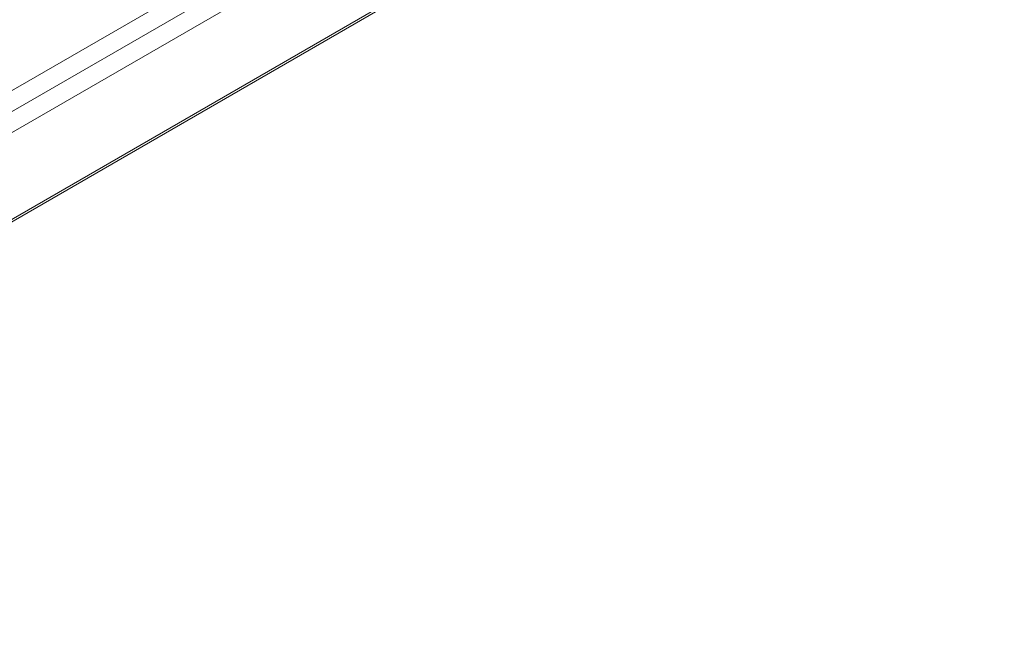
# Model space of a CAD drawing. Header units: millimetres. Extents: x 39 to 1680, y 50 to 804.
# Tile 53 of 68: x 1470 to 1511, y 325 to 350. Entities that reach past the tile are written whole.
import ezdxf

# ---------------------------------------------------------------- set-up
doc = ezdxf.new("R2010")
doc.units = ezdxf.units.MM
doc.header["$MEASUREMENT"] = 0
doc.layers.get('0').update_dxf_attribs({"lineweight": 25})

msp = doc.modelspace()

# ---------------------------------------------------------------- linework, layer by layer
at = {"color": 0, "linetype": 'Continuous', "lineweight": 0, "extrusion": (-1.66533e-16, 0.816497, 0.57735)}
for p, q in [((1371.583, 285.239), (1679.175, 462.827)), ((1371.645, 285.377), (1679.237, 462.965)), ((1382.252, 295.904), (1667.216, 460.428)), ((1667.923, 459.977), (1382.959, 295.453)), ((1382.959, 297.171), (1618.072, 432.914))]:
    msp.add_line(p, q, dxfattribs=at)

doc.saveas('drawing.dxf')
